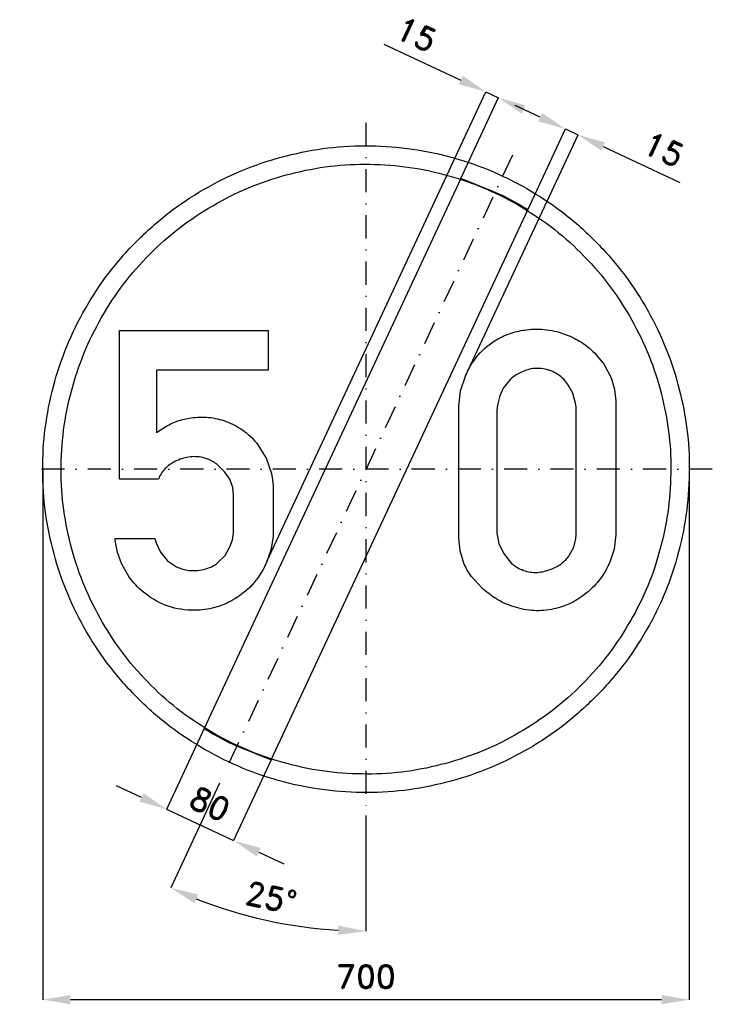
# Model space of a CAD drawing. Header units: millimetres. Extents: x -375 to 375, y -579 to 487.
import ezdxf

# ---------------------------------------------------------------- set-up
doc = ezdxf.new("R2010")
doc.units = ezdxf.units.MM
doc.header["$LTSCALE"] = 5
doc.linetypes.add('ČERCHOVANÁX2', pattern=[2, 1, -0.5, 0, -0.5])
doc.layers.add('Kóty', color=2, linetype='Continuous')
doc.layers.add('Značka', color=7, linetype='Continuous')
doc.styles.get("Standard").update_dxf_attribs({"font": 'romand.shx', "height": 25})
doc.dimstyles.get("Standard").update_dxf_attribs({"dimtxt": 25, "dimasz": 30, "dimexe": 0.18, "dimexo": 0.0625, "dimgap": 12.5, "dimtad": 1, "dimdec": 0, "dimzin": 0, "dimdsep": 46, "dimtxsty": 'Standard', "dimcen": 0.09, "dimadec": 0, "dimazin": 0, "dimtfac": 1, "dimtdec": 0, "dimtofl": 0, "dimtmove": 0, "dimatfit": 3, "dimfxl": 1, "dimtolj": 1, "dimtzin": 0, "dimarcsym": 0})

# ---------------------------------------------------------------- blocks, each defined once
blk = doc.blocks.new('*D2')
at = {"layer": 'Defpoints', "color": 0, "transparency": 16777216}
for p in [(-175.1, -280.8), (-102.6, -314.6), (-143.4, -402)]:
    blk.add_point(p, dxfattribs=at)
at = {"layer": 'Kóty', "color": 0, "lineweight": -2, "transparency": 16777216}
for p, q in [((-175.1, -280.8), (-215.9, -368.3)), ((-102.6, -314.7), (-143.4, -402.1)), ((-243, -355.4), (-270.2, -342.8)), ((-116.2, -414.6), (-89, -427.3))]:
    blk.add_line(p, q, dxfattribs=at)
at = {"layer": 'Kóty', "color": 0, "transparency": 16777216}
for points in [[(-240.9, -350.9), (-245.2, -360), (-215.9, -368.1)], [(-114.1, -410.1), (-118.3, -419.2), (-143.4, -402)]]:
    blk.add_solid(points, dxfattribs=at)
at = {"layer": 'Kóty', "color": 0, "transparency": 16777216, "insert": (-169, -362.4), "char_height": 25, "attachment_point": 5, "rotation": 334.988}
blk.add_mtext('\\A1;80', dxfattribs=at)
blk = doc.blocks.new('*D3')
at = {"layer": 'Defpoints', "color": 0, "transparency": 16777216}
for p in [(0, 375), (158.5, 339.9), (-158.5, -339.9), (0, -375), (-143.4, -479.1)]:
    blk.add_point(p, dxfattribs=at)
at = {"layer": 'Kóty', "color": 0, "lineweight": -2, "transparency": 16777216}
for p, q in [((-158.5, -339.9), (-211.4, -453.4)), ((0, -375.1), (0, -500.3))]:
    blk.add_line(p, q, dxfattribs=at)
blk.add_arc((0, 0), 500.1, 248.4375, 266.5625, dxfattribs=at)
at = {"layer": 'Kóty', "color": 0, "transparency": 16777216}
for points in [[(-185.8, -469.7), (-181.8, -460.5), (-211.4, -453.3)], [(-29.8, -494.2), (-30.1, -504.2), (0, -500.1)]]:
    blk.add_solid(points, dxfattribs=at)
at = {"layer": 'Kóty', "color": 0, "transparency": 16777216, "insert": (-102.8, -463.9), "char_height": 25, "attachment_point": 5, "rotation": 347.5}
blk.add_mtext('\\A1;25°', dxfattribs=at)
blk = doc.blocks.new('*D4')
at = {"layer": 'Defpoints', "color": 0, "transparency": 16777216}
for p in [(-350.1, 0), (350, 0), (350, -574.3)]:
    blk.add_point(p, dxfattribs=at)
at = {"layer": 'Kóty', "color": 0, "lineweight": -2, "transparency": 16777216}
for p, q in [((-350.1, -0.1), (-350.1, -574.5)), ((350, -0.1), (350, -574.5)), ((-320.1, -574.3), (320, -574.3))]:
    blk.add_line(p, q, dxfattribs=at)
at = {"layer": 'Kóty', "color": 0, "transparency": 16777216}
for points in [[(-320.1, -569.3), (-320.1, -579.3), (-350.1, -574.3)], [(320, -569.3), (320, -579.3), (350, -574.3)]]:
    blk.add_solid(points, dxfattribs=at)
at = {"layer": 'Kóty', "color": 0, "transparency": 16777216, "insert": (0, -549.3), "char_height": 25, "attachment_point": 5}
blk.add_mtext('\\A1;700', dxfattribs=at)

msp = doc.modelspace()

# ---------------------------------------------------------------- linework, layer by layer
at = {"layer": 'Kóty'}
for p, q in [((19.4, 460), (102.7, 421.2)), ((-107, -99.4), (129.9, 408.6)), ((102.6, 314.6), (143.5, 402.3)), ((188.7, 381), (161.6, 393.7)), ((175.1, 280.8), (216, 368.5)), ((107.8, 100.9), (229.6, 362.1)), ((256.7, 349.3), (340, 310.5))]:
    msp.add_line(p, q, dxfattribs=at)
for points in [[(129.9, 408.5), (143.4, 402.1)], [(215.9, 368.3), (229.5, 362)], [(-215.9, -368.1), (-143.4, -402)]]:
    msp.add_lwpolyline(points, dxfattribs=at)
for points in [[(104.8, 425.7), (100.6, 416.6), (129.9, 408.5)], [(172.7, 394), (168.5, 384.9), (143.4, 402.1)], [(190.9, 385.5), (186.6, 376.5), (215.9, 368.3)], [(258.8, 353.8), (254.6, 344.8), (229.5, 362)]]:
    msp.add_solid(points, dxfattribs=at)
at = {"layer": 'Značka', "color": 6, "linetype": 'ČERCHOVANÁX2', "lineweight": 25, "ltscale": 5}
for p, q in [((0, 375), (0, -375)), ((158.5, 339.9), (-158.5, -339.9)), ((375, 0), (-375, 0))]:
    msp.add_line(p, q, dxfattribs=at)
at = {"layer": 'Značka', "color": 5}
for points in [[(350, 0), (350, -2.3), (350, -4.6, -0.032166), (346.5, -50.2, -0.035727), (336.9, -95, -0.036668), (321.8, -138.3, -0.034749), (300.8, -179, -0.034042), (275, -216.8, -0.034442), (244.2, -250.7, -0.034555), (209.5, -280.6, -0.034426), (171, -305.4, -0.034386), (129.7, -325.2, -0.034417), (86.2, -339.2, -0.034423), (41.2, -347.7, -0.034416), (-4.6, -350, -0.034417), (-50.2, -346.5, -0.034417), (-95, -336.9, -0.034422), (-138.2, -321.7, -0.034426), (-179, -300.8, -0.03442), (-216.8, -275, -0.034413), (-250.7, -244.2, -0.034403), (-280.6, -209.5, -0.034421), (-305.4, -171, -0.034408), (-325.2, -129.8, -0.034417), (-339.2, -86.2, -0.034422), (-347.7, -41.2, -0.034424), (-350, 4.6, -0.034419), (-346.5, 50.2, -0.034407), (-336.9, 95, -0.034408), (-321.7, 138.2, -0.034422), (-300.8, 179, -0.034412), (-275, 216.8, -0.034416), (-244.2, 250.7, -0.034411), (-209.5, 280.6, -0.03441), (-171, 305.4, -0.034413), (-129.8, 325.2, -0.034413), (-86.2, 339.2, -0.034418), (-41.2, 347.7, -0.034415), (4.6, 350, -0.034418), (50.2, 346.5, -0.034418), (95, 336.9, -0.034414), (138.2, 321.7, -0.034412), (179, 300.8, -0.034421), (216.8, 275, -0.034399), (250.7, 244.2, -0.034428), (280.6, 209.5, -0.034495), (305.4, 171, -0.034408), (325.2, 129.8, -0.034092), (339.2, 86.2, -0.032807), (347.5, 43.4, -0.034276), (350, 0)], [(330, 0), (330, -2.2), (330, -4.3, -0.032168), (326.7, -47.3, -0.035741), (317.6, -89.6, -0.03666), (303.4, -130.4, -0.034769), (283.6, -168.7, -0.034042), (259.3, -204.4, -0.034451), (230.3, -236.4, -0.034559), (197.5, -264.5, -0.034429), (161.2, -287.9, -0.034392), (122.3, -306.6, -0.034413), (81.2, -319.8, -0.034423), (38.8, -327.9, -0.034417), (-4.3, -330, -0.034415), (-47.4, -326.7, -0.034418), (-89.6, -317.6, -0.034421), (-130.3, -303.3, -0.034415), (-168.7, -283.6, -0.034423), (-204.4, -259.3, -0.034424), (-236.4, -230.3, -0.034421), (-264.5, -197.5, -0.034409), (-287.9, -161.2, -0.034412), (-306.6, -122.3, -0.034389), (-319.8, -81.2, -0.034393), (-327.9, -38.8, -0.034449), (-330, 4.3, -0.03444), (-326.7, 47.4, -0.03441), (-317.6, 89.6, -0.034427), (-303.3, 130.3, -0.034404), (-283.6, 168.7, -0.034412), (-259.3, 204.4, -0.034409), (-230.3, 236.4, -0.034409), (-197.5, 264.5, -0.034411), (-161.2, 287.9, -0.034421), (-122.3, 306.6, -0.034411), (-81.2, 319.8, -0.034423), (-38.8, 327.9, -0.034418), (4.3, 330, -0.034417), (47.4, 326.7, -0.034418), (89.6, 317.6, -0.034411), (130.3, 303.3, -0.03442), (168.7, 283.6, -0.034412), (204.4, 259.3, -0.034393), (236.4, 230.3, -0.034412), (264.5, 197.5, -0.03449), (287.9, 161.2, -0.034432), (306.6, 122.3, -0.034062), (319.8, 81.2, -0.032789), (327.7, 40.9, -0.034256), (330, 0)], [(175.1, 280.8), (172.2, 282.6), (169.2, 284.5, 0.036005), (136.7, 301.1), (102.6, 314.6), (-175.1, -280.8), (-172.2, -282.6), (-169.2, -284.5, 0.036004), (-136.7, -301.1), (-102.6, -314.6), (175.1, 280.8)], [(-228.5, -75.2), (-228, -77.1), (-227.4, -79), (-222.5, -89.9), (-214.9, -99.1), (-205.1, -105.7, 0.074036), (-193.6, -109.2, 0.102537), (-175.7, -108.6, 0.11697), (-159.9, -100.8), (-152.5, -93.4), (-147.3, -84.2), (-144.6, -76.6), (-143.5, -68.8), (-143.4, -66.6), (-143.4, -64.5), (-143.4, -28.1), (-143.7, -23.9), (-144.3, -19.7), (-147.5, -11), (-152.7, -3.2), (-161.9, 5.7, 0.080571), (-173.2, 11.4, 0.097821), (-188.2, 13.5, 0.091122), (-203.2, 9.9, 0.085439), (-215.2, 2.7, 0.103661), (-223.5, -8.1), (-224.1, -9.4), (-224.7, -10.7), (-266.9, -10.7), (-266.9, 150), (-106.1, 150), (-106.1, 107.2), (-226.7, 107.2), (-226.7, 39.7), (-221.7, 43.1), (-216.7, 46.2, -0.051705), (-202.5, 52.6, -0.052697), (-187.3, 55.8, -0.065795), (-168.1, 55.8, -0.065555), (-149.4, 50.8, -0.069354), (-131.5, 40.9, -0.07139), (-117.1, 26.5), (-108, 11.8), (-102.4, -4.7), (-101.1, -11.4), (-100.6, -18.2), (-100.6, -19.1), (-100.6, -20), (-100.6, -68.1), (-100.7, -70.3), (-100.7, -72.4), (-102.7, -86.1), (-107, -99.4, -0.080856), (-121, -122.6, -0.084532), (-141.7, -140.1, -0.0698), (-161.2, -149.1, -0.066778), (-182.5, -152.6, -0.084624), (-210.7, -149.4, -0.088737), (-236.1, -136.8, -0.074161), (-253.2, -120.9, -0.070929), (-265.1, -100.9), (-269, -90.2), (-271.2, -79.1), (-271.5, -77.1), (-271.7, -75.2), (-228.5, -75.2)], [(100.5, 63.1), (100.5, 65.8), (100.5, 68.5), (102.5, 84.9), (107.7, 100.8, -0.079553), (121.4, 123.4, -0.089072), (141.7, 140.2, -0.059791), (157.2, 147.3, -0.052014), (173.9, 150.9, -0.062019), (195.8, 150.9, -0.064501), (216.9, 145.5, -0.055456), (233.2, 137.4, -0.055482), (247.4, 125.8), (257.8, 113.3), (265.3, 99), (269.1, 86.6), (270.7, 73.9), (270.7, 69.4), (270.7, 64.9), (270.7, -65.8), (270.7, -68.5), (270.7, -71.2), (268.6, -86.7), (263.5, -101.7, -0.066784), (252.3, -120.4, -0.065885), (236.6, -135.7, -0.061112), (219.7, -146, -0.064149), (200.8, -151.8, -0.069663), (179.1, -152.9, -0.067454), (157.8, -148.2, -0.056823), (140.7, -140.1, -0.049595), (125.6, -128.5), (114.1, -116.1, -0.065935), (105.9, -101.7), (101.9, -88.5), (100.5, -74.8), (100.4, -70.3), (100.5, -65.8), (100.5, 63.1)], [(141.7, 63.1), (141.7, -65.8), (141.7, -67.6), (141.7, -69.4), (143.8, -80.5), (148.8, -90.9), (157.3, -101.6, 0.094573), (168.6, -108.8, 0.108396), (183.6, -111.8, 0.087548), (199, -108.8, 0.078162), (211.2, -102.5, 0.088114), (220.5, -92.7), (224.9, -84.5), (227.1, -75.6), (227.6, -70.7), (227.7, -65.8), (227.7, 63.1), (227.4, 67.4), (226.9, 71.6), (224.1, 82.1), (218.7, 91.8, 0.088132), (208.5, 102, 0.097891), (195.4, 107.9, 0.099845), (180.8, 108.8, 0.088298), (166.8, 104.3, 0.074135), (156.4, 97.3), (148.7, 87.7), (144.8, 79.5), (142.6, 70.8), (142.1, 67), (141.7, 63.1)]]:
    msp.add_lwpolyline(points, format="xyb", dxfattribs=at)

# ---------------------------------------------------------------- texts
at = {"layer": 'Kóty', "char_height": 25, "attachment_point": 5, "rotation": 334.9943}
for insert in [(54.6, 470.6), (322.5, 346.2)]:
    msp.add_mtext('\\A1;15', dxfattribs=dict(at, insert=insert))

# ---------------------------------------------------------------- dimensions: what is measured, and where the dimension line sits
at = {"layer": 'Kóty'}
dim = msp.add_angular_dim_2l(base=(-143.4, -479.1), line1=((158.5, 339.9), (-158.5, -339.9)), line2=((0, 375), (0, -375)), dimstyle='Standard', dxfattribs=at)
dim.commit()
dim.dimension.update_dxf_attribs({"geometry": '*D3', "text_midpoint": (-102.8, -463.9)})
dim = msp.add_linear_dim(base=(350, -574.3), p1=(-350.1, 0), p2=(350, 0), dimstyle='Standard', dxfattribs=at)
dim.commit()
dim.dimension.update_dxf_attribs({"geometry": '*D4', "text_midpoint": (0, -549.3)})
dim = msp.add_aligned_dim(p1=(-175.1, -280.8), p2=(-102.6, -314.6), distance=-96.4, dimstyle='Standard', dxfattribs=at)
dim.commit()
dim.dimension.update_dxf_attribs({"geometry": '*D2', "text_midpoint": (-169, -362.4)})

doc.saveas('drawing.dxf')
